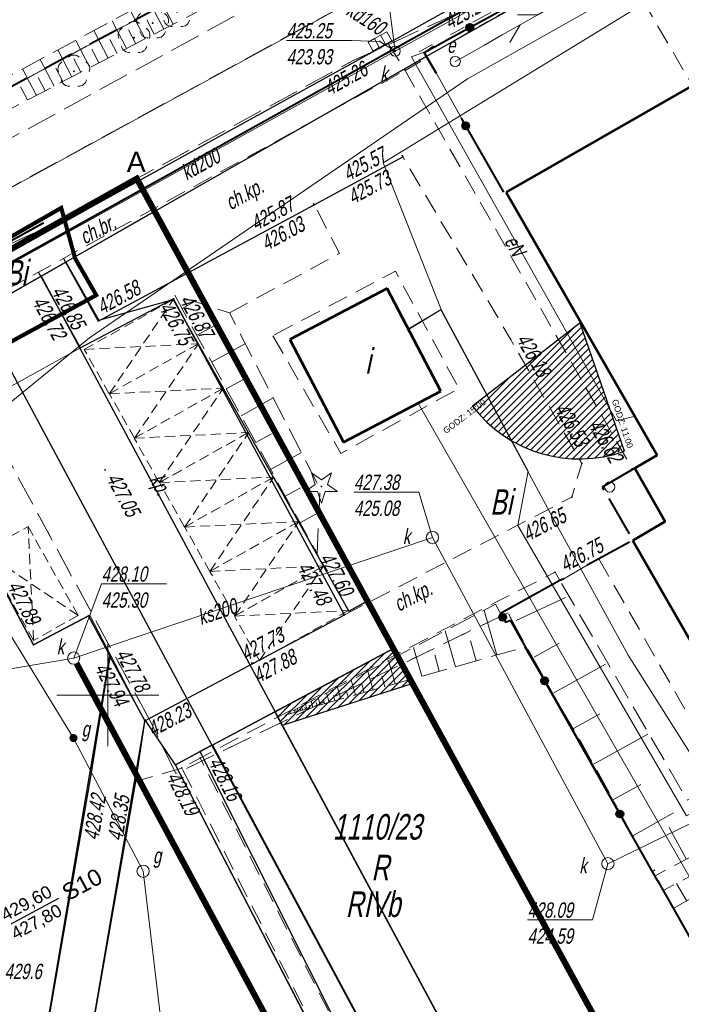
# Model space of a CAD drawing. Header units: metres. Extents: x 7408630 to 7411134, y 5569633 to 5570339.
# Tile 26 of 76: x 7410346 to 7410378, y 5570035 to 5570083. Entities that reach past the tile are written whole.
import ezdxf

# ---------------------------------------------------------------- set-up
doc = ezdxf.new("R2010")
doc.units = ezdxf.units.M
doc.header["$MEASUREMENT"] = 0
doc.set_wipeout_variables(frame=1)
for name, pattern in [('1.5_0.5', [2, 1.5, -0.5]), ('1.5_1.0', [2.5, 1.5, -1]), ('218-500', [1, 0.5, -0.5]), ('314-500', [2.5, 2, -0.5]), ('BUBZ01-500', [1.75, 1.25, -0.5]), ('DASHED', [0.75, 0.5, -0.25]), ('HIDDEN', [9.525, 6.35, -3.175]), ('KTCR02-500', [1.5, 1, -0.5]), ('KTPL01-500', [2, 1.5, -0.5]), ('mz1.0_0.5', [1.5, 1, -0.5]), ('mz1.25_0.5', [1.75, 1.25, -0.5])]:
    doc.linetypes.add(name, pattern=pattern)
for name, color, linetype, lineweight, true_color in [('0 PZT - SKARPY', 7, 'Continuous', 30, 0x395530), ('0 PZT - skarpy hatch', 7, 'Continuous', 5, 0x517944), ('_Kan-sanit', 7, 'KANSAN_LINE', 25, 0x624d2d)]:
    doc.layers.add(name, color=color, linetype=linetype, lineweight=lineweight, true_color=true_color)
doc.layers.add('1 PZT NASŁONECZNIENIE', color=7, linetype='Continuous', true_color=0xeb7500)
for name, color, linetype, lineweight in [('209-Opis konturu klasyfikacyjnego', 7, 'Continuous', 0), ('210-Oznaczenie użytku', 7, 'Continuous', 0), ('211-Nr działki', 7, 'Continuous', 0), ('216-Granica obrębu', 7, 'Continuous', 0), ('217-Granica konturu klasyfikcyjnego', 7, 'Continuous', 0), ('218-Granica użytku', 7, 'Continuous', 0), ('219-Linia granicy', 7, 'Continuous', 0), ('311-podpora związana z budynkiem (punkt)', 7, 'Continuous', 0), ('312-Budynek (powierzchnia)', 7, 'Continuous', 0), ('312-Numer ewidencyjny budynku-Atr124', 7, 'Continuous', 0), ('314-Nawis budynku budowli - K1', 7, 'Continuous', 0), ('_Kan-deszczowa', 82, 'KANSAN_LINE', 25), ('_MPZP_linie zagospodarowania', 7, 'Continuous', 0), ('BUBZ01', 7, 'Continuous', 0), ('BUBZ01_1', 7, 'Continuous', 0), ('chodnik (powierzchnia)', 7, 'Continuous', 0), ('chodnik (powierzchnia)-Atr17', 7, 'Continuous', 0), ('drzewo iglaste (punkt)', 7, 'Continuous', 0), ('drzewo liściaste (punkt)', 7, 'Continuous', 0), ('Granica', 112, 'Continuous', 80), ('jezdnia (powierzchnia)', 7, 'Continuous', 0), ('kratka ściekowa (punkt)', 7, 'Continuous', 0), ('KTCR02', 7, 'Continuous', 0), ('KTKR01', 7, 'Continuous', 0), ('KTOK02', 7, 'Continuous', 0), ('KTOK05_01', 7, 'Continuous', 0), ('KTPL01', 7, 'Continuous', 0), ('mapa krzyze', 7, 'Continuous', 0), ('ogrodzenie trwałe (linia)', 7, 'Continuous', 0), ('Opis', 8, 'Continuous', 13), ('przewód elektroenergetyczny (linia)', 7, 'Continuous', 0), ('przewód elektroenergetyczny (linia)-Atr1', 7, 'Continuous', 0), ('przewód gazowy (linia)', 7, 'Continuous', 0), ('przewód kanalizacyjny (linia)', 7, 'Continuous', 0), ('przewód kanalizacyjny (linia)-Atr1', 7, 'Continuous', 0), ('przewód telekomunikacyjny (linia) - symbol', 7, 'Continuous', 0), ('przewód wodociągowy (linia)', 7, 'Continuous', 0), ('punkt o określonej wysokości (sieć kanalizacyjna)', 7, 'Continuous', 0), ('punkt o określonej wysokości (sieć kanalizacyjna)-Atr2', 7, 'Continuous', 0), ('punkt o określonej wysokości (sieć kanalizacyjna)-Atr3', 7, 'Continuous', 0), ('RTPW01', 7, 'Continuous', 0), ('RTPW02', 7, 'Continuous', 0), ('SDRPK_420', 7, 'Continuous', 0), ('skarpa nieumocniona (powierzchnia)', 7, 'Continuous', 0), ('studzienka okrągła - przewód gazowy (punkt)', 7, 'Continuous', 0), ('studzienka okrągła - przewód gazowy (punkt)-Atr17', 7, 'Continuous', 0), ('studzienka okrągła - przewód kanalizacyjny (punkt)', 7, 'Continuous', 0), ('studzienka okrągła - przewód kanalizacyjny (punkt)-Atr17', 7, 'Continuous', 0), ('szafa elektroenergetyczna (punkt)', 7, 'Continuous', 0), ('słup (punkt)', 7, 'Continuous', 0), ('właz okrągły - siec kanalizacyjna (punkt)', 7, 'Continuous', 0), ('właz okrągły - siec kanalizacyjna (punkt)-Atr17', 7, 'Continuous', 0), ('zasuwa - siec gazowa (punkt)', 7, 'Continuous', 0), ('zasuwa - siec gazowa (punkt)-Atr17', 7, 'Continuous', 0)]:
    doc.layers.add(name, color=color, linetype=linetype, lineweight=lineweight)
doc.layers.add('_MAPA', color=7, linetype='Continuous')
doc.styles.add('ARIAL', font='tahoma.ttf')
doc.styles.get("Standard").update_dxf_attribs({"font": 'arial.ttf'})
doc.styles.add('Style-WORKING_1250 I 0.20944', font='WORKING_1250.shx', dxfattribs={"oblique": 12})
doc.linetypes.add('KANSAN_LINE', pattern='A,0.5,-0.2,["KS",ARIAL,S=0.1,R=0,X=-0.1,Y=-0.05],-0.25', length=0.95)

# ---------------------------------------------------------------- blocks, each defined once
blk = doc.blocks.new('MIEJSCE POSTOJOWE')
at = {"layer": 'SDRPK_420', "color": 7, "linetype": 'DASHED', "lineweight": 13}
blk.add_lwpolyline([(7390925.942, 5525336.927), (7390925.942, 5525339.427), (7390930.942, 5525339.427), (7390930.942, 5525336.927)], close=True, dxfattribs=at)
for points in [[(7390925.942, 5525339.427), (7390930.942, 5525336.927)], [(7390925.942, 5525336.927), (7390930.942, 5525339.427)]]:
    blk.add_lwpolyline(points, dxfattribs=at)
blk = doc.blocks.new('311_1')
at = {"layer": '311-podpora związana z budynkiem (punkt)', "color": 7, "linetype": 'Continuous', "lineweight": 13}
blk.add_circle((0, 0), 2.5, dxfattribs=at)
blk = doc.blocks.new('506_1')
at = {"layer": 'punkt o określonej wysokości (sieć kanalizacyjna)', "color": 36, "linetype": 'Continuous', "lineweight": 13}
blk.add_circle((0, 0), 3, dxfattribs=at)
blk = doc.blocks.new('506_4')
at = {"layer": 'studzienka okrągła - przewód gazowy (punkt)', "color": 40, "linetype": 'Continuous', "lineweight": 13}
blk.add_circle((0, 0), 3, dxfattribs=at)
blk = doc.blocks.new('921_1')
at = {"layer": 'drzewo iglaste (punkt)', "linetype": 'Continuous', "lineweight": 13}
h = blk.add_hatch(color=96, dxfattribs=at)
edge = h.paths.add_edge_path()
edge.add_arc((0, 0), 0.45, 0, 360)
at = {"layer": 'drzewo iglaste (punkt)', "color": 96, "linetype": 'Continuous', "lineweight": 13}
for p, q in [((-4.87, 6.71), (-3.01, 0.98)), ((0.01, 3.17), (-4.87, 6.71)), ((4.88, 6.7), (0.01, 3.17)), ((3.02, 0.97), (4.88, 6.7)), ((-3.01, 0.98), (-7.89, -2.56)), ((7.89, -2.57), (3.02, 0.97)), ((-7.89, -2.56), (-1.86, -2.56)), ((-1.86, -2.56), (0, -8.3)), ((0, -8.3), (1.87, -2.57)), ((1.87, -2.57), (7.89, -2.57))]:
    blk.add_line(p, q, dxfattribs=at)
blk = doc.blocks.new('510_1')
at = {"layer": 'słup (punkt)', "color": 7, "linetype": 'Continuous', "lineweight": 13}
blk.add_circle((0, 0), 2.5, dxfattribs=at)
blk = doc.blocks.new('PT01_1')
at = {"layer": 'przewód telekomunikacyjny (linia) - symbol', "color": 30, "linetype": 'Continuous', "lineweight": 13}
for p, q in [((46.5, 0), (37.84, 5)), ((6.5, 0), (0, 0)), ((6.5, 0), (16.5, 0)), ((16.5, 0), (26.5, 0)), ((26.5, 0), (36.5, 0)), ((36.5, 0), (27.84, -5)), ((36.5, 0), (46.5, 0)), ((46.5, 0), (50, 0))]:
    blk.add_line(p, q, dxfattribs=at)
blk = doc.blocks.new('US05_2')
at = {"layer": 'kratka ściekowa (punkt)', "color": 7, "linetype": 'Continuous', "lineweight": 13}
for p, q in [((-5.25, -2.5), (-5.25, 2.5)), ((-5.25, 2.5), (-1.75, 2.5)), ((-1.75, -2.5), (-1.75, 2.5)), ((-1.75, 2.5), (1.75, 2.5)), ((1.75, -2.5), (1.75, 2.5)), ((1.75, 2.5), (5.25, 2.5)), ((5.25, -2.5), (5.25, 2.5)), ((-5.25, -2.5), (-1.75, -2.5)), ((-1.75, -2.5), (1.75, -2.5)), ((1.75, -2.5), (5.25, -2.5))]:
    blk.add_line(p, q, dxfattribs=at)
blk = doc.blocks.new('US22_1')
at = {"layer": 'właz okrągły - siec kanalizacyjna (punkt)', "color": 7, "linetype": 'Continuous', "lineweight": 13}
blk.add_circle((0, 0), 2.5, dxfattribs=at)
blk = doc.blocks.new('PW01_1')
at = {"layer": 'punkt o określonej wysokości (sieć kanalizacyjna)', "linetype": 'Continuous', "lineweight": 13}
h = blk.add_hatch(color=36, dxfattribs=at)
edge = h.paths.add_edge_path()
edge.add_arc((0, 0), 0.45, 0, 360)
blk = doc.blocks.new('OP021_1')
at = {"layer": 'drzewo liściaste (punkt)', "linetype": 'Continuous', "lineweight": 13}
h = blk.add_hatch(color=96, dxfattribs=at)
edge = h.paths.add_edge_path()
edge.add_arc((0, 0), 0.5, 0, 360)
at = {"layer": 'drzewo liściaste (punkt)', "color": 96, "linetype": 'Continuous', "lineweight": 13}
for centre, start, end in [((0, 4), 49.272, 130.728), ((-3.8, 1.24), 121.308, 202.548), ((3.8, 1.24), 337.452, 58.692), ((-2.35, -3.24), 193.221, 274.871), ((2.35, -3.24), 265.129, 346.779)]:
    blk.add_arc(centre, 4, start, end, dxfattribs=at)
blk = doc.blocks.new('506_3')
at = {"layer": 'studzienka okrągła - przewód kanalizacyjny (punkt)', "color": 36, "linetype": 'Continuous', "lineweight": 13}
blk.add_circle((0, 0), 3, dxfattribs=at)
blk = doc.blocks.new('RTPW02')
at = {"layer": 'RTPW02', "linetype": 'Continuous', "lineweight": 13}
h = blk.add_hatch(color=7, dxfattribs=at)
edge = h.paths.add_edge_path()
edge.add_arc((0, 0), 0.045, 0, 360)
blk = doc.blocks.new('SUUS15_3b_E')
at = {"color": 7, "linetype": 'Continuous', "lineweight": 13}
blk.add_wipeout([(-0.5, 0.25), (0.5, 0.25), (0.5, -0.25), (-0.5, -0.25)], dxfattribs=at).dxf.layer = 'szafa elektroenergetyczna (punkt)'
blk = doc.blocks.new('US25_2')
at = {"layer": 'zasuwa - siec gazowa (punkt)', "linetype": 'Continuous', "lineweight": 13}
h = blk.add_hatch(color=7, dxfattribs=at)
edge = h.paths.add_edge_path()
edge.add_arc((0, 0), 2, 0, 360)
blk = doc.blocks.new('RTPW02_5')
at = {"layer": 'RTPW02', "linetype": 'Continuous', "lineweight": 13}
h = blk.add_hatch(color=7, dxfattribs=at)
edge = h.paths.add_edge_path()
edge.add_arc((0, 0), 0.045, 0, 360)
blk = doc.blocks.new('A$C92b4fa8d')
at = {"layer": 'KTOK05_01', "linetype": 'Continuous', "lineweight": 40}
h = blk.add_hatch(color=7, dxfattribs=at)
edge = h.paths.add_edge_path()
edge.add_arc((167.732, 132.748), 0.17, 0, 360)
h = blk.add_hatch(color=7, dxfattribs=at)
edge = h.paths.add_edge_path()
edge.add_arc((167.532, 127.921), 0.17, 0, 360)
h = blk.add_hatch(color=7, dxfattribs=at)
edge = h.paths.add_edge_path()
edge.add_arc((169.344, 103.818), 0.17, 0, 360)
at = {"layer": 'ogrodzenie trwałe (linia)', "linetype": 'Continuous', "lineweight": 40}
h = blk.add_hatch(color=7, dxfattribs=at)
edge = h.paths.add_edge_path()
edge.add_arc((171.399, 100.706), 0.175, 0, 360)
h = blk.add_hatch(color=7, dxfattribs=at)
edge = h.paths.add_edge_path()
edge.add_arc((175.086, 94.175), 0.175, 0, 360)
at = {"layer": '216-Granica obrębu', "color": 7, "linetype": '1.5_1.0', "lineweight": 40, "flags": 128}
blk.add_lwpolyline([(234.071, 177.642), (186.85, 152.23), (118.4, 115.38), (107.71, 110.03), (87.37, 99.84), (69.66, 87.67), (69.04, 87.26), (64.07, 83.83), (-15.82, 50.62), (-46.081, 37.141)], dxfattribs=at)
at = {"layer": '217-Granica konturu klasyfikcyjnego', "color": 3, "linetype": '1.5_0.5', "lineweight": 13, "flags": 128}
for points in [[(178.91, 147.95), (118.4, 115.38)], [(180.83, 144.37), (110.13, 105.69)], [(162.02, 131.12), (178.06, 138.43)], [(147.4, 123.14), (162.02, 131.12)], [(139.54, 119.5), (147.4, 123.14)], [(152.03, 98.81), (143.22, 115.08)], [(169.59, 104.04), (153.33, 96.16)], [(179.15, 86.97), (169.59, 104.04)], [(153.33, 96.16), (152.03, 98.81)]]:
    blk.add_lwpolyline(points, dxfattribs=at)
at = {"layer": '218-Granica użytku', "color": 7, "linetype": '218-500', "lineweight": 13, "flags": 128}
for points in [[(178.91, 147.95), (118.4, 115.38)], [(180.83, 144.37), (110.13, 105.69)], [(141.27, 117.44), (178.06, 138.43)], [(162.02, 131.12), (178.06, 138.43)], [(147.4, 123.14), (162.02, 131.12)], [(139.54, 119.5), (147.4, 123.14)], [(152.03, 98.81), (143.22, 115.08)], [(169.59, 104.04), (153.33, 96.16)], [(179.15, 86.97), (169.59, 104.04)], [(153.33, 96.16), (152.03, 98.81)]]:
    blk.add_lwpolyline(points, dxfattribs=at)
at = {"layer": '219-Linia granicy', "color": 96, "linetype": 'Continuous', "lineweight": 13, "flags": 128}
for points in [[(118.4, 115.38), (186.85, 152.23)], [(190.25, 149.52), (110.13, 105.69)], [(178.06, 138.43), (112.67, 101.11)]]:
    blk.add_lwpolyline(points, dxfattribs=at)
at = {"layer": '312-Budynek (powierzchnia)', "color": 7, "linetype": 'Continuous', "lineweight": 53, "flags": 128}
for points in [[(178.65, 129.89), (169.52, 124.66)], [(169.52, 124.66), (176.92, 111.77)], [(163.68, 119.95), (158.91, 117.45)], [(166.32, 114.91), (163.68, 119.95)], [(158.91, 117.45), (161.55, 112.41)], [(161.55, 112.41), (166.32, 114.91)], [(176.92, 111.77), (175.82, 111.13)], [(175.82, 111.13), (177.31, 108.52)], [(177.31, 108.52), (175.72, 107.59)], [(175.72, 107.59), (179.49, 101.02)]]:
    blk.add_lwpolyline(points, dxfattribs=at)
at = {"layer": '314-Nawis budynku budowli - K1', "color": 7, "linetype": '314-500', "lineweight": 40, "flags": 128}
blk.add_lwpolyline([(175.82, 111.13), (174.22, 110.21), (175.72, 107.59), (177.31, 108.52), (175.82, 111.13)], close=True, dxfattribs=at)
at = {"layer": 'BUBZ01', "color": 7, "linetype": 'BUBZ01-500', "lineweight": 13}
blk.add_line((158.67, 99.03), (170.42, 102.36), dxfattribs=at)
at = {"layer": 'BUBZ01', "color": 7, "linetype": 'BUBZ01-500', "lineweight": 13, "flags": 128}
blk.add_lwpolyline([(169.24, 104), (169, 104.46), (158.67, 99.03)], dxfattribs=at)
at = {"layer": 'BUBZ01_1', "color": 7, "linetype": 'Continuous', "lineweight": 13}
for p, q in [((168.43, 104.16), (169.05, 101.972)), ((166.532, 103.163), (167.032, 101.4)), ((167.761, 102.674), (168.041, 101.686)), ((164.973, 102.343), (165.374, 100.93)), ((166.013, 101.973), (166.239, 101.175)), ((163.753, 101.702), (164.076, 100.562)), ((162.737, 101.168), (162.995, 100.256)), ((163.425, 100.936), (163.572, 100.419)), ((164.544, 101.384), (164.725, 100.746)), ((161.923, 100.74), (162.13, 100.011)), ((162.446, 100.544), (162.563, 100.133)), ((160.703, 100.099), (160.833, 99.643)), ((161.048, 99.983), (161.121, 99.725)), ((161.246, 100.384), (161.409, 99.806)), ((161.677, 100.235), (161.77, 99.908)), ((159.687, 99.564), (159.751, 99.336)), ((159.859, 99.506), (159.895, 99.377)), ((159.958, 99.707), (160.04, 99.418)), ((160.209, 99.647), (160.256, 99.479)), ((160.297, 99.885), (160.4, 99.52)), ((160.558, 99.787), (160.616, 99.582)), ((158.95, 99.142), (158.958, 99.112)), ((159.144, 99.279), (159.175, 99.173)), ((159.229, 99.254), (159.247, 99.193)), ((159.28, 99.351), (159.319, 99.214)), ((159.439, 99.338), (159.463, 99.255)), ((159.483, 99.458), (159.535, 99.275)), ((159.649, 99.422), (159.679, 99.316))]:
    blk.add_line(p, q, dxfattribs=at)
at = {"layer": 'chodnik (powierzchnia)', "color": 7, "linetype": 'mz1.0_0.5', "lineweight": 13, "flags": 128}
for points in [[(164.56, 130.64), (165.31, 131.08), (165.09, 131.46), (178.64, 138.9), (200.74, 150.92), (201.67, 150.9), (225.03, 163.7), (238.311, 170.943)], [(174.67, 136.72), (178.65, 129.89)], [(155.96, 118.75), (161.34, 121.66), (160.11, 124.05)], [(174.053, 106.692), (179.13, 97.83), (196.39, 107.73), (217.55, 118.96)]]:
    blk.add_lwpolyline(points, dxfattribs=at)
blk.add_lwpolyline([(158.08, 117.63), (161.41, 111.86), (167.2, 115.04), (164.09, 120.79), (158.08, 117.63)], close=True, dxfattribs=at)
at = {"layer": 'jezdnia (powierzchnia)', "color": 7, "linetype": '1.5_0.5', "lineweight": 13, "flags": 128}
blk.add_lwpolyline([(137.39, 117.44), (123.95, 110.06), (111.89, 103.44), (107.52, 101.01), (93.44, 93.3), (81.3, 86.64), (80.46, 86.16), (76.24, 89.54), (96.81, 100.75), (116.57, 111.49), (141.7, 125.38), (162.65, 136.82), (173.81, 142.88), (190.06, 151.83), (205.87, 160.5)], dxfattribs=at)
at = {"layer": 'KTCR02', "color": 7, "linetype": 'KTCR02-500', "lineweight": 13}
blk.add_line((153.62, 96.43), (151.35, 95.77), dxfattribs=at)
at = {"layer": 'KTCR02', "color": 7, "linetype": 'KTCR02-500', "lineweight": 13, "flags": 128}
for points in [[(141.07, 117.69), (146.59, 120.75), (147.82, 121.42), (164.56, 130.64)], [(161.59, 103.94), (172.73, 109.71), (173.22, 111.36), (169.73, 117.46), (164.45, 126.4)], [(172.15, 105.62), (171.91, 106.03), (168.94, 104.53), (154.52, 96.92)], [(150.11, 101.86), (149.16, 96.1), (146.6, 81.25), (132.88, 73.67)], [(167.58, 71.14), (154.52, 96.92), (153.62, 96.43), (166.69, 70.68), (167.58, 71.14)], [(135.73, 68.27), (136.16, 68.6), (138.02, 69.59), (149.86, 75.96), (148.75, 80.95), (151.35, 95.77)]]:
    blk.add_lwpolyline(points, dxfattribs=at)
at = {"layer": 'KTKR01', "color": 7, "linetype": 'Continuous', "lineweight": 30, "flags": 128}
for points in [[(147.82, 121.42), (149.52, 118.34), (160.11, 124.05), (164.45, 126.4)], [(150.11, 101.86), (151.8, 98.75), (157.14, 101.57), (161.59, 103.94), (153.22, 119.44), (148.65, 117.04), (146.59, 120.75)]]:
    blk.add_lwpolyline(points, dxfattribs=at)
at = {"layer": 'KTOK02', "color": 7, "linetype": 'Continuous', "lineweight": 13}
for p, q in [((166.1, 130.49), (167.32, 128.29)), ((173.48, 106.38), (172.34, 105.71))]:
    blk.add_line(p, q, dxfattribs=at)
at = {"layer": 'KTOK05_01', "color": 7, "linetype": 'Continuous', "lineweight": 40}
for p, q in [((169.4, 124.67), (167.32, 128.29)), ((175.56, 107.51), (173.48, 106.38))]:
    blk.add_line(p, q, dxfattribs=at)
at = {"layer": 'KTOK05_01', "color": 7, "linetype": 'Continuous', "lineweight": 40, "flags": 128}
blk.add_lwpolyline([(172.34, 105.71), (172.15, 105.62), (169.24, 104), (169.48, 103.58), (169.72, 103.68)], dxfattribs=at)
at = {"layer": 'KTOK05_01', "color": 7, "linetype": 'Continuous', "lineweight": 40}
for centre, radius in [((167.732, 132.748), 0.175), ((167.732, 132.748), 0.17), ((167.532, 127.921), 0.175), ((167.532, 127.921), 0.17), ((169.344, 103.818), 0.175), ((169.344, 103.818), 0.17)]:
    blk.add_circle(centre, radius, dxfattribs=at)
at = {"layer": 'KTPL01', "color": 7, "linetype": 'KTPL01-500', "lineweight": 13, "flags": 128}
blk.add_lwpolyline([(142.27, 116.29), (144.67, 111.96), (142.08, 110.52), (146.35, 102.47), (149.05, 103.89), (150.11, 101.86)], dxfattribs=at)
at = {"layer": 'mapa krzyze', "color": 7, "linetype": 'Continuous', "lineweight": 0}
for p, q in [((150, 102.5), (150, 97.5)), ((147.5, 100), (152.5, 100))]:
    blk.add_line(p, q, dxfattribs=at)
at = {"layer": 'ogrodzenie trwałe (linia)', "color": 7, "linetype": 'Continuous', "lineweight": 40}
for q in [(169.72, 103.68), (177.74, 89.48)]:
    blk.add_line((176.93, 90.91), q, dxfattribs=at)
at = {"layer": 'ogrodzenie trwałe (linia)', "color": 7, "linetype": 'Continuous', "lineweight": 40, "flags": 128}
blk.add_lwpolyline([(177.74, 89.48), (178.99, 87.27), (219.07, 108.68)], dxfattribs=at)
at = {"layer": 'ogrodzenie trwałe (linia)', "color": 7, "linetype": 'Continuous', "lineweight": 40}
for centre in [(171.399, 100.706), (175.086, 94.175)]:
    blk.add_circle(centre, 0.175, dxfattribs=at)
at = {"layer": 'przewód elektroenergetyczny (linia)', "color": 1, "linetype": 'Continuous', "lineweight": 13, "flags": 128}
for points in [[(193.97, 143.88), (179.28, 135.79), (163.48, 126.1), (166.33, 118.92)], [(166.36, 132.13), (165.58, 131.56), (164.87, 131.31), (173.45, 116.07), (174.93, 113.45)], [(164.73, 117.97), (166.33, 118.92), (170.59, 110.99), (170.08, 108.33), (178.35, 94.08), (213.49, 113.75)], [(164.73, 117.94), (166.32, 118.89), (172.02, 108.31), (175.5, 101.96), (178.62, 97.03), (187.1, 101.71), (199.69, 108.31), (205.87, 111.61)], [(138.14, 61.31), (182.38, 84.29), (165.206, 114.326)], [(175.83, 113.68), (174.93, 113.45)]]:
    blk.add_lwpolyline(points, dxfattribs=at)
at = {"layer": 'przewód gazowy (linia)', "color": 40, "linetype": 'Continuous', "lineweight": 13, "flags": 128}
blk.add_lwpolyline([(90.84, 83.46), (141.14, 109.61), (148.31, 97.9), (151.72, 91.37), (152.56, 84.36), (171.91, 48.43)], dxfattribs=at)
at = {"layer": 'przewód kanalizacyjny (linia)', "color": 36, "linetype": 'Continuous', "lineweight": 13, "flags": 128}
for points in [[(94.71, 93.4), (129.42, 112.41), (164.07, 131.58), (198.51, 150.56), (234.37, 170.01), (237.715, 171.884)], [(164.07, 131.58), (163.33, 132.06)], [(165.9, 107.73), (174.5, 91.74), (195.42, 101.94), (205.89, 107.72), (209.64, 110.22), (218.07, 114.53), (221.32, 122.22)], [(165.9, 107.73), (148.32, 101.82)], [(148.32, 101.82), (121.08, 97.22)]]:
    blk.add_lwpolyline(points, dxfattribs=at)
at = {"layer": 'przewód wodociągowy (linia)', "color": 5, "linetype": 'Continuous', "lineweight": 13, "flags": 128}
blk.add_lwpolyline([(132.89, 106.17), (143.96, 113.34), (149.1, 117.52), (167.62, 130.23), (188.24, 141.85), (195.5, 146.15), (205.9, 131.81), (202.68, 129.11)], dxfattribs=at)
at = {"layer": 'punkt o określonej wysokości (sieć kanalizacyjna)-Atr2', "color": 7, "lineweight": 13, "flags": 128}
for points in [[(164.07, 131.58), (163.604, 135.195), (160.426, 135.195)], [(163.33, 132.06), (161.93, 132.1), (158.752, 132.1)], [(165.9, 107.73), (165.23, 109.96), (162.052, 109.96)], [(148.32, 101.82), (149.69, 105.46), (152.863, 105.46)], [(174.5, 91.74), (173.74, 88.98), (170.562, 88.98)]]:
    blk.add_lwpolyline(points, dxfattribs=at)
at = {"layer": 'skarpa nieumocniona (powierzchnia)', "color": 7, "linetype": 'Continuous', "lineweight": 13}
for p, q in [((152.74, 132.66), (152.01, 134.05)), ((151.82, 132.18), (151.1, 133.56)), ((153.2, 132.9), (152.83, 133.6)), ((150.91, 131.71), (150.2, 133.07)), ((152.27, 132.42), (151.91, 133.11)), ((150.01, 131.24), (149.3, 132.59)), ((151.36, 131.94), (151, 132.63)), ((149.11, 130.78), (148.42, 132.11)), ((150.45, 131.47), (150.1, 132.15)), ((148.23, 130.32), (147.54, 131.64)), ((149.56, 131.01), (149.21, 131.68)), ((147.36, 129.86), (146.67, 131.17)), ((148.67, 130.55), (148.32, 131.21)), ((146.49, 129.41), (145.81, 130.71)), ((147.79, 130.09), (147.45, 130.75)), ((146.92, 129.64), (146.58, 130.29)), ((146.06, 129.19), (145.72, 129.83))]:
    blk.add_line(p, q, dxfattribs=at)
at = {"layer": 'skarpa nieumocniona (powierzchnia)', "color": 7, "linetype": 'mz1.25_0.5', "lineweight": 13, "flags": 128}
blk.add_lwpolyline([(212.1, 164.25), (189.89, 152.26), (161.23, 137.08), (134.59, 123.22), (109.23, 108.72), (82.2, 93.43), (67.91, 85.34), (66.56, 86.71), (64.73, 89.68), (68.11, 87.69), (81.19, 94.77), (108.53, 110.18), (134.12, 124.4), (160.35, 138.55), (189.38, 154.43), (211.31, 165.41), (212.1, 164.25)], close=True, dxfattribs=at)
for points in [[(153.27, 119.62), (160.25, 106.93)], [(160.25, 106.93), (160.4, 110.12), (155.96, 118.75), (153.27, 119.62)], [(217.87, 112.09), (220.48, 118.69), (192.3, 102.88), (178.4, 94.85), (172.15, 105.62)], [(170.42, 102.36), (173.31, 97.48), (176.81, 91.14), (186.75, 96.47), (197.02, 101.83), (217.87, 112.09)], [(219.7, 112.4), (190.7, 97.66), (177.21, 90.42)], [(177.7, 89.55), (190.55, 96.75), (219.52, 111.26)]]:
    blk.add_lwpolyline(points, dxfattribs=at)
at = {"layer": 'skarpa nieumocniona (powierzchnia)', "color": 7, "linetype": 'Continuous', "lineweight": 13, "flags": 128}
for points in [[(153.63, 118.96), (154.26, 119.3)], [(154.35, 117.65), (155.2, 118.11)], [(155.08, 116.33), (156.74, 117.24)], [(155.8, 115.02), (156.61, 115.46)], [(156.52, 113.7), (158.1, 114.58)], [(157.25, 112.39), (158.02, 112.81)], [(157.97, 111.07), (159.48, 111.91)], [(158.69, 109.76), (159.43, 110.17)], [(159.41, 108.45), (160.34, 108.96)], [(160.13, 107.13), (160.2, 107.17)], [(170, 103.67), (172.42, 104.79)], [(170.88, 101.87), (172.12, 102.55)], [(171.85, 100.12), (174.38, 101.52)], [(172.81, 98.37), (174.11, 99.09)], [(173.79, 96.62), (176.46, 98.09)], [(174.75, 94.87), (176.12, 95.62)], [(175.72, 93.11), (177.72, 94.23)], [(178.34, 91.97), (177.51, 93.51)], [(176.68, 91.36), (176.8, 91.43)], [(178.36, 89.93), (177.87, 90.77)]]:
    blk.add_lwpolyline(points, dxfattribs=at)
at = {"layer": '311-podpora związana z budynkiem (punkt)', "color": 7, "linetype": 'Continuous', "lineweight": 13, "xscale": 0.1, "yscale": 0.1, "zscale": 0.1}
blk.add_blockref('311_1', (174.59, 110.21), dxfattribs=at)
at = {"layer": 'drzewo iglaste (punkt)', "color": 96, "linetype": 'Continuous', "lineweight": 13, "xscale": 0.1, "yscale": 0.1, "zscale": 0.1}
blk.add_blockref('921_1', (160.46, 110.24), dxfattribs=at)
at = {"layer": 'drzewo liściaste (punkt)', "color": 96, "linetype": 'Continuous', "lineweight": 13, "xscale": 0.1, "yscale": 0.1, "zscale": 0.1}
for p in [(153.37, 133.51), (152.19, 132.96), (151.28, 132.24), (148.33, 130.59)]:
    blk.add_blockref('OP021_1', p, dxfattribs=at)
at = {"layer": 'kratka ściekowa (punkt)', "color": 7, "linetype": 'Continuous', "lineweight": 13, "xscale": 0.1, "yscale": 0.1, "zscale": 0.1, "rotation": 28.74}
blk.add_blockref('US05_2', (163.33, 132.06), dxfattribs=at)
at = {"layer": 'przewód telekomunikacyjny (linia) - symbol', "color": 30, "linetype": 'Continuous', "lineweight": 13, "xscale": 0.1, "yscale": 0.1, "zscale": 0.1, "rotation": 29.555}
blk.add_blockref('PT01_1', (167.02, 131.07), dxfattribs=at)
at = {"layer": 'punkt o określonej wysokości (sieć kanalizacyjna)', "color": 36, "linetype": 'Continuous', "lineweight": 13, "xscale": 0.1, "yscale": 0.1, "zscale": 0.1}
for name, p in [('PW01_1', (163.33, 132.06)), ('PW01_1', (164.07, 131.58)), ('506_1', (165.9, 107.73)), ('506_1', (148.32, 101.82)), ('506_1', (174.5, 91.74))]:
    blk.add_blockref(name, p, dxfattribs=at)
at = {"layer": 'RTPW02', "color": 7, "linetype": 'Continuous', "lineweight": 13}
for name, p in [('RTPW02', (163.74, 131.96)), ('RTPW02', (164.43, 126.45)), ('RTPW02', (164.45, 126.4)), ('RTPW02', (160.08, 124.09)), ('RTPW02', (160.11, 124.05)), ('RTPW02', (153.2, 119.41)), ('RTPW02', (153.22, 119.44)), ('RTPW02_5', (149.55, 118.39)), ('RTPW02', (169.73, 117.46)), ('RTPW02', (148.64, 116.98)), ('RTPW02', (148.65, 117.04)), ('RTPW02', (149.86, 111.05)), ('RTPW02', (173.22, 111.36)), ('RTPW02', (175.7, 111.08)), ('RTPW02', (172.73, 109.71)), ('RTPW02', (171.91, 106.03)), ('RTPW02', (161.54, 103.95)), ('RTPW02', (161.59, 103.94)), ('RTPW02', (146.35, 102.47)), ('RTPW02', (150.11, 101.86)), ('RTPW02', (150.14, 101.9)), ('RTPW02', (157.05, 101.58)), ('RTPW02', (157.14, 101.57)), ('RTPW02', (151.8, 98.75)), ('RTPW02', (154.52, 96.92)), ('RTPW02', (149.16, 96.1)), ('RTPW02', (153.62, 96.43)), ('RTPW02', (151.35, 95.77))]:
    blk.add_blockref(name, p, dxfattribs=at)
at = {"layer": 'studzienka okrągła - przewód gazowy (punkt)', "color": 40, "linetype": 'Continuous', "lineweight": 13, "xscale": 0.1, "yscale": 0.1, "zscale": 0.1}
blk.add_blockref('506_4', (151.72, 91.37), dxfattribs=at)
at = {"layer": 'studzienka okrągła - przewód kanalizacyjny (punkt)', "color": 36, "linetype": 'Continuous', "lineweight": 13, "xscale": 0.1, "yscale": 0.1, "zscale": 0.1}
for p in [(165.9, 107.73), (148.32, 101.82), (174.5, 91.74)]:
    blk.add_blockref('506_3', p, dxfattribs=at)
at = {"layer": 'słup (punkt)', "color": 7, "linetype": 'Continuous', "lineweight": 13, "xscale": 0.1, "yscale": 0.1, "zscale": 0.1}
blk.add_blockref('510_1', (167.02, 131.07), dxfattribs=at)
at = {"layer": 'właz okrągły - siec kanalizacyjna (punkt)', "color": 7, "linetype": 'Continuous', "lineweight": 13, "xscale": 0.1, "yscale": 0.1, "zscale": 0.1}
blk.add_blockref('US22_1', (164.07, 131.58), dxfattribs=at)
at = {"layer": 'zasuwa - siec gazowa (punkt)', "color": 7, "linetype": 'Continuous', "lineweight": 13, "xscale": 0.1, "yscale": 0.1, "zscale": 0.1}
blk.add_blockref('US25_2', (148.31, 97.9), dxfattribs=at)
at = {"layer": '209-Opis konturu klasyfikacyjnego', "color": 3, "linetype": 'Continuous', "lineweight": 13, "insert": (161.651, 89.111), "char_height": 1.25, "attachment_point": 7, "line_spacing_factor": 0.6}
blk.add_mtext('\\FWORKING_1250;\\Q12;\\H1x;\\W0.72;RIVb', dxfattribs=at)
at = {"layer": '210-Oznaczenie użytku', "color": 7, "linetype": 'Continuous', "lineweight": 13, "char_height": 1.25, "attachment_point": 7, "line_spacing_factor": 0.6}
for s, insert in [('\\FWORKING_1250;\\Q12;\\H1x;\\W0.72;Bi', (144.962, 120.092)), ('\\FWORKING_1250;\\Q12;\\H1x;\\W0.72;Bi', (168.729, 108.848)), ('\\FWORKING_1250;\\Q12;\\H1x;\\W0.72;R', (162.91, 90.928))]:
    blk.add_mtext(s, dxfattribs=dict(at, insert=insert))
at = {"layer": '211-Nr działki', "color": 96, "linetype": 'Continuous', "lineweight": 13, "insert": (161.02, 92.903), "char_height": 1.25, "attachment_point": 7, "line_spacing_factor": 0.6}
blk.add_mtext('\\FWORKING_1250;\\Q12;\\H1x;\\W0.72;1110/23', dxfattribs=at)
at = {"layer": '312-Numer ewidencyjny budynku-Atr124', "color": 7, "lineweight": 13, "insert": (162.61, 115.763), "char_height": 1.25, "attachment_point": 7, "line_spacing_factor": 0.6}
blk.add_mtext('\\FWORKING_1250;\\Q12;\\H1x;\\W0.72;i', dxfattribs=at)
at = {"layer": 'chodnik (powierzchnia)-Atr17', "color": 7, "lineweight": 13, "insert": (148.865, 122.078), "char_height": 0.75, "attachment_point": 7, "rotation": 27.495, "line_spacing_factor": 0.6}
blk.add_mtext('\\FWORKING_1250;\\Q12;\\H1x;\\W0.725;ch.br.', dxfattribs=at)
at = {"layer": 'KTCR02', "color": 7, "linetype": 'Continuous', "lineweight": 13, "style": 'Style-WORKING_1250 I 0.20944', "oblique": 12, "width": 0.725}
for rotation, p in [(28.8449, (156.012, 123.77)), (27.382, (164.252, 104.082))]:
    blk.add_text('ch.kp.', height=0.75, rotation=rotation, dxfattribs=at).set_placement(p)
at = {"layer": 'KTPL01', "color": 7, "linetype": 'Continuous', "lineweight": 13, "style": 'Style-WORKING_1250 I 0.20944', "oblique": 12, "width": 0.725}
blk.add_text('kp.', height=0.75, rotation=297.943, dxfattribs=at).set_placement((152.004, 110.58))
at = {"layer": 'przewód elektroenergetyczny (linia)-Atr1', "color": 1, "lineweight": 13, "insert": (169.721, 122.449), "char_height": 0.75, "attachment_point": 4, "rotation": 299.379, "line_spacing_factor": 0.6}
blk.add_mtext('\\FWORKING_1250;\\Q12;\\H1x;\\W0.725;eN', dxfattribs=at)
at = {"layer": 'przewód kanalizacyjny (linia)-Atr1', "color": 36, "lineweight": 13, "char_height": 0.75, "line_spacing_factor": 0.6}
for s, insert, attachment_point, rotation in [('\\FWORKING_1250;\\Q12;\\H1x;\\W0.725;kd160', (162.02, 134.033), 1, 327.031), ('\\FWORKING_1250;\\Q12;\\H1x;\\W0.725;kd200', (153.671, 125.555), 4, 28.953), ('\\FWORKING_1250;\\Q12;\\H1x;\\W0.725;ks200', (154.44, 103.783), 4, 18.581)]:
    blk.add_mtext(s, dxfattribs=dict(at, insert=insert, attachment_point=attachment_point, rotation=rotation))
at = {"layer": 'punkt o określonej wysokości (sieć kanalizacyjna)-Atr2', "color": 36, "lineweight": 13, "char_height": 0.75, "attachment_point": 7, "line_spacing_factor": 0.6}
for s, insert in [('\\FWORKING_1250;\\Q12;\\H1x;\\W0.725;425.25', (158.752, 132.197)), ('\\FWORKING_1250;\\Q12;\\H1x;\\W0.725;427.38', (162.052, 110.058)), ('\\FWORKING_1250;\\Q12;\\H1x;\\W0.725;428.10', (149.69, 105.558)), ('\\FWORKING_1250;\\Q12;\\H1x;\\W0.725;428.09', (170.562, 89.078))]:
    blk.add_mtext(s, dxfattribs=dict(at, insert=insert))
at = {"layer": 'punkt o określonej wysokości (sieć kanalizacyjna)-Atr3', "color": 36, "lineweight": 13, "char_height": 0.75, "attachment_point": 7, "line_spacing_factor": 0.6}
for s, insert in [('\\FWORKING_1250;\\Q12;\\H1x;\\W0.725;423.93', (158.752, 130.922)), ('\\FWORKING_1250;\\Q12;\\H1x;\\W0.725;425.08', (162.052, 108.783)), ('\\FWORKING_1250;\\Q12;\\H1x;\\W0.725;425.30', (149.69, 104.282)), ('\\FWORKING_1250;\\Q12;\\H1x;\\W0.725;424.59', (170.562, 87.803))]:
    blk.add_mtext(s, dxfattribs=dict(at, insert=insert))
at = {"layer": 'RTPW01', "color": 7, "linetype": 'Continuous', "lineweight": 13, "style": 'Style-WORKING_1250 I 0.20944', "oblique": 12, "width": 0.725}
blk.add_text('429.6', height=0.75, dxfattribs=at).set_placement((144.933, 86.081))
at = {"layer": 'RTPW02', "color": 7, "linetype": 'Continuous', "lineweight": 13, "style": 'Style-WORKING_1250 I 0.20944', "oblique": 12, "width": 0.725}
for s, rotation, p in [('425.26', 28.8582, (160.853, 129.381)), ('425.57', 28.333, (161.77, 125.188)), ('425.73', 28.333, (162.005, 124.049)), ('425.87', 28.333, (157.253, 122.758)), ('426.03', 28.333, (157.763, 121.776)), ('426.58', 28.333, (149.712, 118.657)), ('426.85', 299.0415, (147.204, 119.806)), ('426.72', 299.0415, (146.262, 119.295)), ('426.87', 299.0415, (153.483, 119.366)), ('426.75', 299.0415, (152.474, 119.024)), ('426.18', 299.7752, (169.98, 117.461)), ('426.53', 299.7752, (171.863, 114.045)), ('426.62', 299.7752, (173.521, 113.25)), ('427.05', 297.8453, (149.903, 110.644)), ('426.65', 27.382, (170.562, 107.524)), ('426.75', 28.5139, (172.404, 106.022)), ('427.60', 299.0415, (160.338, 106.729)), ('427.48', 299.0415, (159.246, 106.272)), ('427.89', 296.9111, (145.054, 105.371)), ('427.73', 27.8381, (156.753, 101.65)), ('427.78', 298.52, (150.356, 102.026)), ('427.88', 27.8381, (157.362, 100.57)), ('427.94', 298.52, (149.319, 101.336)), ('428.23', 27.8381, (152.2, 97.949)), ('428.16', 296.9111, (154.899, 96.724)), ('428.19', 296.9111, (152.838, 96.008)), ('428.42', 80.2189, (149.532, 92.855)), ('428.35', 80.2189, (150.699, 92.821))]:
    blk.add_text(s, height=0.75, rotation=rotation, dxfattribs=at).set_placement(p)
at = {"layer": 'studzienka okrągła - przewód gazowy (punkt)-Atr17', "color": 40, "lineweight": 13, "insert": (152.207, 91.531), "char_height": 0.75, "attachment_point": 7, "line_spacing_factor": 0.6}
blk.add_mtext('\\FWORKING_1250;\\Q12;\\H1x;\\W0.725;g', dxfattribs=at)
at = {"layer": 'studzienka okrągła - przewód kanalizacyjny (punkt)-Atr17', "color": 36, "lineweight": 13, "char_height": 0.75, "attachment_point": 7, "line_spacing_factor": 0.6}
for insert in [(164.45, 107.41), (147.49, 102), (173.1, 91.27)]:
    blk.add_mtext('\\FWORKING_1250;\\Q12;\\H1x;\\W0.725;k', dxfattribs=dict(at, insert=insert))
at = {"layer": 'właz okrągły - siec kanalizacyjna (punkt)-Atr17', "color": 7, "lineweight": 13, "insert": (163.343, 130.096), "char_height": 0.75, "attachment_point": 7, "line_spacing_factor": 0.6}
blk.add_mtext('\\FWORKING_1250;\\Q12;\\H1x;\\W0.725;k', dxfattribs=at)
at = {"layer": 'zasuwa - siec gazowa (punkt)-Atr17', "color": 7, "lineweight": 13, "insert": (148.71, 97.74), "char_height": 0.75, "attachment_point": 7, "line_spacing_factor": 0.6}
blk.add_mtext('\\FWORKING_1250;\\Q12;\\H1x;\\W0.725;g', dxfattribs=at)
at = {"layer": 'szafa elektroenergetyczna (punkt)', "color": 7, "linetype": 'Continuous', "lineweight": 13, "rotation": 28.82599999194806}
blk.add_blockref('SUUS15_3b_E', (166.36, 132.13), dxfattribs=at)
at = {"layer": '_MPZP_linie zagospodarowania', "color": 212, "linetype": 'Continuous', "lineweight": 40, "flags": 128}
blk.add_lwpolyline([(-33.636, 36.641), (21.41, 58.657), (56.431, 72.334), (68.81, 78.645), (239.951, 174.025)], dxfattribs=at)
at = {"layer": 'KTCR02', "color": 7, "linetype": 'KTCR02-500', "lineweight": 13, "flags": 128}
blk.add_lwpolyline([(163.74, 131.96), (164.56, 130.64), (175.7, 111.08), (175.82, 111.13)], dxfattribs=at)
at = {"layer": 'KTKR01', "color": 7, "linetype": 'Continuous', "lineweight": 30, "flags": 128}
blk.add_lwpolyline([(200.02, 151.77), (179.49, 140.67), (177.78, 139.73), (173.36, 137.3), (171.61, 136.31), (166.33, 133.42), (163.74, 131.96), (139.17, 118.42), (137.39, 117.44)], dxfattribs=at)
at = {"layer": 'KTOK05_01', "color": 7, "linetype": 'Continuous', "lineweight": 40, "flags": 128}
blk.add_lwpolyline([(166.1, 130.49), (165.49, 131.51), (166.73, 132.2), (174.66, 136.54)], dxfattribs=at)
at = {"layer": 'RTPW02', "color": 7, "linetype": 'Continuous', "lineweight": 13, "style": 'Style-WORKING_1250 I 0.20944', "oblique": 12, "width": 0.725}
blk.add_text('425.21', height=0.75, rotation=28.694, dxfattribs=at).set_placement((166.742, 132.637))
at = {"layer": 'szafa elektroenergetyczna (punkt)', "color": 7, "linetype": 'Continuous', "lineweight": 13, "style": 'Style-WORKING_1250 I 0.20944', "oblique": 12, "width": 0.725}
blk.add_text('e', height=0.75, dxfattribs=at).set_placement((166.623, 131.494))

msp = doc.modelspace()

# ---------------------------------------------------------------- hatches: boundary and pattern name
at = {"layer": '0 PZT - skarpy hatch'}
h = msp.add_hatch(dxfattribs=at)
h.set_pattern_fill('ANSI31', color=256, scale=2)
h.set_pattern_definition([(45, (0, 0), (-0.1767766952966, 0.1767766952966), [])])
h.paths.add_polyline_path([(7410358.5453, 5570048.5216), (7410358.18697, 5570049.18935), (7410364.00136, 5570052.28833), (7410364.93973, 5570050.56829)])

# ---------------------------------------------------------------- linework, layer by layer
msp.add_line((7410378.13482, 5570004.6147), (7410343.6852, 5570068.81129))
for points in [[(7410254.33, 5569932.93), (7410275.68, 5569939.9), (7410351.52, 5569981.29), (7410432.43, 5570025.43), (7410392.12664, 5570096.22365), (7410365.65885, 5570081.3523), (7410312.67, 5570051.11), (7410274.39, 5570029.2), (7410221.02, 5570009.91)], [(7410362.7289, 5570054.62081), (7410352.30387, 5570073.73022), (7410347.9276, 5570071.23155), (7410349.55, 5570068.39), (7410353.2, 5570069.41), (7410361.7978, 5570054.12391)], [(7410338.02, 5570019.59), (7410343.64872, 5570008.73369), (7410366.69, 5570020.68), (7410360, 5570033.635), (7410353.31, 5570046.59), (7410351.81, 5570048.81), (7410351.35, 5570045.77), (7410348.75, 5570030.95), (7410349.86, 5570025.96)], [(7410355.09801, 5570047.54361), (7410354.50238, 5570047.24522), (7410367.58, 5570021.14), (7410368.89897, 5570021.82564)], [(7410353.31001, 5570046.59), (7410354.50238, 5570047.24522), (7410367.58, 5570021.14), (7410368.88974, 5570021.84284), (7410370.0948, 5570019.59722), (7410368.72827, 5570018.90341), (7410367.87, 5570018.34), (7410350.10144, 5570009.16076), (7410348.90886, 5570011.46094), (7410366.69, 5570020.68)]]:
    msp.add_lwpolyline(points, close=True)
for points in [[(7410334.98, 5570017.88), (7410332.06, 5570023.3), (7410346.6, 5570031.25), (7410350.1, 5570051.95), (7410349.05, 5570053.89), (7410346.35, 5570052.47), (7410342.08, 5570060.52), (7410344.4012, 5570061.81055), (7410344.67098, 5570061.95821), (7410342.3, 5570066.29), (7410341.27401, 5570067.43515), (7410347.9276, 5570071.23155), (7410349.55, 5570068.39), (7410353.2, 5570069.41), (7410361.7978, 5570054.12391), (7410362.72425, 5570054.62932), (7410364.00136, 5570052.28834), (7410353.31, 5570046.59), (7410351.81, 5570048.81), (7410348.75, 5570030.95), (7410349.86, 5570025.96), (7410338.02, 5570019.59), (7410336.16, 5570018.6), (7410334.98, 5570017.88)], [(7410324.98704, 5570058.1397), (7410341.27401, 5570067.43515), (7410342.3, 5570066.29), (7410344.67446, 5570061.95185), (7410342.08, 5570060.52), (7410346.35, 5570052.47), (7410349.05, 5570053.89), (7410350.1, 5570051.95), (7410349.16, 5570046.1), (7410346.6, 5570031.25), (7410332.84, 5570023.76), (7410332.06, 5570023.3), (7410330.73, 5570022.68), (7410328.1, 5570021.38), (7410325.45, 5570026.45), (7410341.16, 5570034.74), (7410335, 5570046.41), (7410332.20208, 5570045.05592), (7410330.88, 5570047.65), (7410330.58, 5570047.59), (7410324.98704, 5570058.1397)], [(7410344.67098, 5570061.95821), (7410342.10213, 5570060.47829), (7410346.35, 5570052.47), (7410349.11121, 5570053.92219)], [(7410364.00136, 5570052.28834), (7410361.86231, 5570051.14568), (7410358.18543, 5570049.19221), (7410372.0047, 5570023.44011), (7410378.03049, 5570026.57252), (7410364.00136, 5570052.28834)]]:
    msp.add_lwpolyline(points)
msp.add_lwpolyline([(7410346.72601, 5570070.54677), (7410373.23139, 5570021.15419, 0.34199871), (7410375.46877, 5570020.15713)], format="xyb")
msp.add_lwpolyline([(7410373.7291, 5570002.25047), (7410382.58835, 5570006.88984), (7410375.47083, 5570020.1533, -0.34594507), (7410373.21227, 5570021.18983), (7410358.18697, 5570049.18935), (7410355.11745, 5570047.55334), (7410370.96331, 5570017.97876), (7410366.50642, 5570015.70988)], format="xyb", close=True)
at = {"layer": '0 PZT - SKARPY'}
msp.add_lwpolyline([(7410358.5453, 5570048.5216), (7410358.18697, 5570049.18935), (7410364.00136, 5570052.28833), (7410364.93973, 5570050.56829)], close=True, dxfattribs=at)
at = {"layer": '_Kan-sanit', "linetype": 'DASHED', "const_width": 0.3}
msp.add_lwpolyline([(7410363.73689, 5570023.09074), (7410348.46185, 5570051.55566)], dxfattribs=at)
at = {"layer": 'Granica', "linetype": 'HIDDEN', "ltscale": 0.2, "const_width": 0.3}
msp.add_lwpolyline([(7410328.77672, 5570062.49613), (7410327.21788, 5570065.03879), (7410334.24296, 5570068.86631), (7410335.56995, 5570066.4406), (7410351.41096, 5570075.32929), (7410390.98777, 5570002.82142), (7410280.48485, 5569942.52227), (7410251.10174, 5570020.78272), (7410259.22502, 5570023.71878), (7410273.58585, 5570030.63999), (7410311.53026, 5570053.16512), (7410328.77672, 5570062.49613)], dxfattribs=at)

# ---------------------------------------------------------------- block references
at = {"layer": 'Opis', "linetype": 'Continuous', "rotation": 29.35597438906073}
for p in [(3677196.29685, -2869052.31622), (3677197.52648, -2869054.49293), (3677198.74689, -2869056.67216), (3677199.98802, -2869058.85038), (3677201.21879, -2869061.0291), (3677202.44842, -2869063.2058), (3677203.65378, -2869065.39615)]:
    msp.add_blockref('MIEJSCE POSTOJOWE', p, dxfattribs=at)

# ---------------------------------------------------------------- next in the draw order: block references
at = {"layer": '_MAPA'}
msp.add_blockref('A$C92b4fa8d', (7410200, 5569950), dxfattribs=at)

# ---------------------------------------------------------------- next in the draw order: hatches: boundary and pattern name
at = {"layer": '1 PZT NASŁONECZNIENIE'}
h = msp.add_hatch(dxfattribs=at)
h.set_pattern_fill('ANSI31', color=256, scale=2)
h.set_pattern_definition([(45, (36.62907, 79.75394), (-0.1767766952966, 0.1767766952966), [])])
edge = h.paths.add_edge_path()
edge.add_line((7410373.11983, 5570068.23975), (7410367.8604, 5570064.17281))
edge.add_arc((7410373.10168, 5570068.18786), 6.6024, 217.453719, 289.531733)
edge.add_line((7410375.30905, 5570061.96539), (7410373.1337, 5570068.25048))

# ---------------------------------------------------------------- next in the draw order: linework, layer by layer
at = {"color": 84}
msp.add_line((7410344.97425, 5570038.642), (7410347.60032, 5570040.05293), dxfattribs=at)
at = {"layer": '1 PZT NASŁONECZNIENIE'}
msp.add_lwpolyline([(7410373.11983, 5570068.23975), (7410367.8604, 5570064.17281, 0.32529607), (7410375.30905, 5570061.96539), (7410373.1337, 5570068.25048)], format="xyb", dxfattribs=at)
at = {"layer": '219-Linia granicy'}
msp.add_lwpolyline([(7410346.35, 5570052.47), (7410349.11121, 5570053.92219), (7410351.79979, 5570048.75039), (7410361.59, 5570053.94), (7410353.19153, 5570069.42505), (7410348.65, 5570067.04), (7410343.4514, 5570064.15856), (7410344.67288, 5570061.9616), (7410342.10213, 5570060.47829)], close=True, dxfattribs=at)
at = {"layer": 'Granica', "color": 152, "linetype": 'HIDDEN', "ltscale": 0.2, "true_color": 0x267dd9, "const_width": 0.2}
msp.add_lwpolyline([(7410338.00888, 5570068.33048), (7410340.75382, 5570067.27584), (7410342.1231, 5570065.62348), (7410349.42639, 5570069.61688), (7410348.39018, 5570071.42369), (7410347.71111, 5570073.89482)], close=True, dxfattribs=at)
at = {"layer": 'Granica', "color": 103, "linetype": 'HIDDEN', "ltscale": 0.2, "true_color": 0x37c876, "const_width": 0.1}
msp.add_lwpolyline([(7410326.9834, 5570061.39669), (7410340.11233, 5570069.4457), (7410346.85544, 5570073.16755)], dxfattribs=at)

# ---------------------------------------------------------------- next in the draw order: block references
at = {"layer": 'Opis', "linetype": 'Continuous', "rotation": 119.3559743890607}
msp.add_blockref('MIEJSCE POSTOJOWE', (15849465.63416, 1836900.14058), dxfattribs=at)

# ---------------------------------------------------------------- next in the draw order: texts
at = {"layer": '1 PZT NASŁONECZNIENIE', "color": 0, "char_height": 0.3, "width": 3.6381135, "attachment_point": 1}
for s, insert, rotation in [('GODZ: 15:00', (7410366.38417, 5570063.04195, 0), 37.26187), ('GODZ: 11:00', (7410374.97115, 5570064.54736), 288.161415)]:
    msp.add_mtext(s, dxfattribs=dict(at, insert=insert, rotation=rotation))
at = {"layer": '_Kan-deszczowa', "linetype": 'Continuous', "attachment_point": 1, "rotation": 28.197993}
for s, insert, char_height, width in [('S10', (7410347.64587, 5570040.60279), 0.8125, 5.9119344), ('429,60\\P427,80', (7410344.67508, 5570039.45354), 0.625, 4.5476419)]:
    msp.add_mtext(s, dxfattribs=dict(at, insert=insert, char_height=char_height, width=width))
at = {"layer": 'Granica', "linetype": 'HIDDEN', "ltscale": 0.2, "insert": (7410350.918, 5570076.65296), "char_height": 1, "width": 0.6517138, "attachment_point": 1}
msp.add_mtext('A', dxfattribs=at)

doc.saveas('drawing.dxf')
